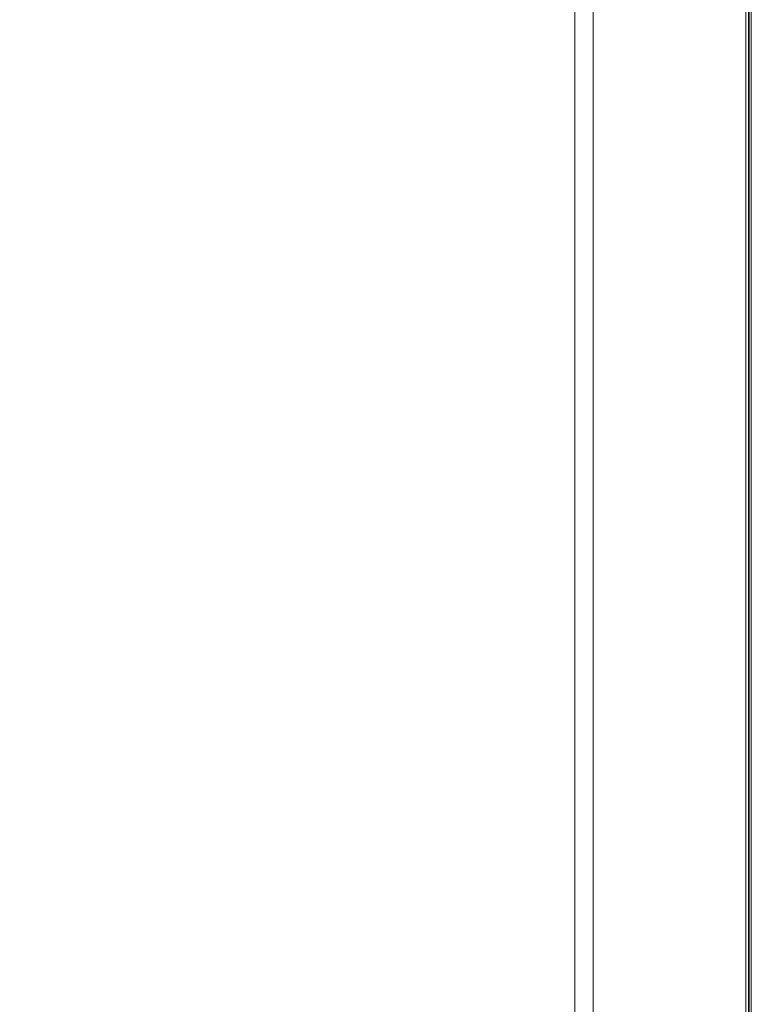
# Model space of a CAD drawing. Header units: millimetres. Extents: x -37728 to 44100, y 631619 to 691915.
# Tile 210 of 256: x 15776 to 18173, y 657925 to 661151. Entities that reach past the tile are written whole.
import ezdxf
from ezdxf import colors
from ezdxf.entities.mleader import LeaderData, LeaderLine
from ezdxf.math import Vec2, Vec3

# ---------------------------------------------------------------- set-up
doc = ezdxf.new("R2010")
doc.units = ezdxf.units.MM
doc.layers.add('_XREF', color=7, linetype='Continuous')
for name, color, linetype, lineweight in [('A-FLOR', 252, 'Continuous', 5), ('A-WALL', 252, 'Continuous', 35), ('ins-opisy', 7, 'Continuous', 25)]:
    doc.layers.add(name, color=color, linetype=linetype, lineweight=lineweight)
doc.styles.get("Standard").update_dxf_attribs({"font": 'arial.ttf'})

# ---------------------------------------------------------------- blocks, each defined once
blk = doc.blocks.new('A$C4e31ac75')
at = {"layer": 'A-FLOR'}
blk.add_line((-1105.5, -20.1), (-1105.5, 804.45), dxfattribs=at)
at = {"layer": 'A-WALL', "lineweight": 5}
for p, q in [((-1161.5, -76.1), (-1161.5, 859.65)), ((-1155.5, 853.65), (-1155.5, -70.1)), ((-1103.65, 803.65), (-1103.65, -18.75))]:
    blk.add_line(p, q, dxfattribs=at)
at = {"layer": 'A-WALL'}
blk.add_line((-1104.45, 804.45), (-1104.45, -19.55), dxfattribs=at)

msp = doc.modelspace()

# ---------------------------------------------------------------- block references
at = {"layer": '_XREF', "xscale": 10, "yscale": 10, "zscale": 10}
msp.add_blockref('A$C4e31ac75', (29209.5, 655281.1), dxfattribs=at)

# ---------------------------------------------------------------- next in the draw order: leaders
at = {"layer": 'ins-opisy'}
ml = msp.add_multileader_mtext('Standard', dxfattribs=at)
ml.set_content('\\A1;\\pxi0.0017;{\\fArial|b0|i1|c238|p34;\\W0.8;Zestaw przyłączeniowy \\P\\pi0;z filtrem siatkowym\\Pzaworami odcinającymi\\Pwodomierzem (w przypadku braku \\Pstudni wodomierzowej na przyłączu)\\Pzaworem antyskażeniowym EA}', color=256)
ml.set_leader_properties()
ml.build(insert=Vec2(0, 0))
ml.multileader.update_dxf_attribs({"text_left_attachment_type": 6, "text_right_attachment_type": 6, "dogleg_length": 0, "arrow_head_size": 100})
ctx = ml.context
ctx.base_point, ctx.char_height, ctx.arrow_head_size, ctx.landing_gap_size, ctx.plane_origin = Vec3(-10300.1, 662380), 120, 100, 50, Vec3(-11157, 664262.2)
ctx.left_attachment, ctx.right_attachment = 6, 6
notes = []
notes.append((ctx, [(1, (1, 1, 0), (-8058.8, 662380), (-1, 0), 0, [(0, [(-6717.2, 660997)], 0, [])])]))
ctx.mtext.insert, ctx.mtext.rotation, ctx.mtext.width, ctx.mtext.line_spacing_factor = Vec3(-10250.1, 662535.3), 6.283185, 51080.157, 0.85
for ctx, leaders in notes:
    for number, flags, end, landing, length, lines in leaders:
        leader = LeaderData()
        leader.index, (leader.has_last_leader_line, leader.has_dogleg_vector, leader.attachment_direction) = number, flags
        leader.last_leader_point, leader.dogleg_vector, leader.dogleg_length = Vec3(end), Vec3(landing), length
        for number, points, colour, breaks in lines:
            line = LeaderLine()
            line.index, line.vertices, line.color, line.breaks = number, Vec3.list(points), colors.encode_raw_color(colour), breaks
            leader.lines.append(line)
        ctx.leaders.append(leader)

doc.saveas('drawing.dxf')
